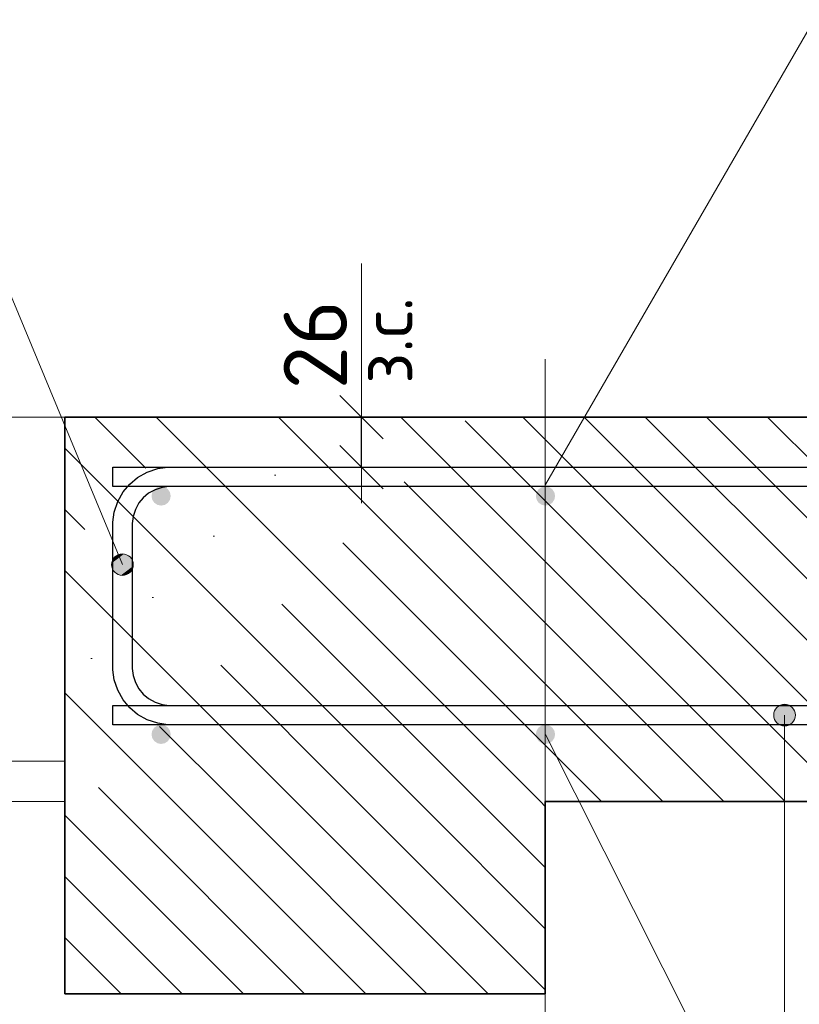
# Model space of a CAD drawing. Header units: metres. Extents: x -38 to 102, y -15 to 21.
# Tile 114 of 229: x 88.443 to 88.849, y -4.401 to -3.889. Entities that reach past the tile are written whole.
import ezdxf

# ---------------------------------------------------------------- set-up
doc = ezdxf.new("R2010")
doc.units = ezdxf.units.M
doc.header["$PDMODE"] = 65
doc.linetypes.add('______11', pattern=[0.5, 0.4, -0.05, 0, -0.05])
doc.linetypes.add('______5', pattern=[1.1, 0.8, -0.1, 0.1, -0.1])
for name, color, linetype, lineweight in [('XR$4$Арм. стержнями верхней зоны', 180, 'Continuous', 35), ('XR$4$Арм. стержнями нижней зоны', 180, 'Continuous', 35), ('XR$4$Арм.стержн. Арматура края', 96, 'Continuous', 35), ('XR$4$ВК__отв в полу 1-2 эт', 220, 'Continuous', 25), ('XR$4$Осевая линия (1)', 7, '______5', 13), ('XR$4$Размерная линия (1)', 7, 'Continuous', 13), ('XR$4$Размерная линия_ общее', 7, 'Continuous', 13), ('XR$6$Арм. стержнями верхней зоны', 180, 'Continuous', 35), ('XR$6$Арм. стержнями нижней зоны', 180, 'Continuous', 35), ('XR$6$Арм.стержн. Арматура края', 96, 'Continuous', 35), ('XR$6$ВК__отв в полу 1-2 эт', 220, 'Continuous', 25), ('XR$6$Осевая линия (1)', 7, '______5', 13), ('XR$6$Размерная линия (1)', 7, 'Continuous', 13), ('XR$6$Размерная линия_ общее', 7, 'Continuous', 13)]:
    doc.layers.add(name, color=color, linetype=linetype, lineweight=lineweight)
doc.styles.add('ISOCPEUR', font='txt')
doc.dimstyles.new('DIMSTYLE_11', dxfattribs={"dimtxt": 0.033, "dimasz": 0.0375, "dimexe": 0, "dimexo": 0, "dimgap": 0.0165, "dimtad": 2, "dimdec": 0, "dimlfac": 1000, "dimrnd": 1, "dimzin": 12, "dimdsep": 46, "dimtxsty": 'ISOCPEUR', "dimblk1": 'ALL_ML_STRICH', "dimblk2": 'ALL_ML_STRICH', "dimsah": 1, "dimcen": 0, "dimclrd": 7, "dimclre": 256, "dimclrt": 7, "dimadec": 0, "dimazin": 0, "dimtfac": 1, "dimtdec": 0, "dimtix": 1, "dimtmove": 2, "dimatfit": 3, "dimfxl": 0, "dimtvp": 1.2, "dimtzin": 0, "dimlwd": 0, "dimlwe": -3, "dimarcsym": 0})
doc.dimstyles.new('DIMSTYLE_24', dxfattribs={"dimtxt": 0.03, "dimasz": 0.03, "dimexe": 0, "dimexo": 0, "dimgap": 0.015, "dimtad": 2, "dimdec": 0, "dimlfac": 1000, "dimrnd": 5, "dimzin": 12, "dimdsep": 46, "dimtxsty": 'ISOCPEUR', "dimblk1": 'ALL_ML_STRICH', "dimblk2": 'ALL_ML_STRICH', "dimsah": 1, "dimcen": 0, "dimclrd": 7, "dimclre": 256, "dimclrt": 7, "dimadec": 0, "dimazin": 0, "dimtfac": 1, "dimtdec": 0, "dimtix": 1, "dimtmove": 2, "dimatfit": 3, "dimfxl": 0, "dimtzin": 0, "dimlwd": 0, "dimlwe": -3, "dimarcsym": 0})
pattern_1 = [(0, (0.45, 0.45), (0.225, 0.225), [0.225, -0.225]), (90, (0.45, 0.45), (-0.225, 0.225), [0.225, -0.225])]
pattern_2 = [(135, (0, 0), (-0.031819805, -0.031819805), [0.4, -0.05, 0, -0.05]), (135, (-0.01591, -0.01591), (-0.031819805, -0.031819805), [0.8, -0.1, 0.1, -0.1])]

# ---------------------------------------------------------------- blocks, each defined once
blk = doc.blocks.new('ALL_ML_STRICH')
at = {"color": 0, "linetype": 'ByBlock', "lineweight": -2}
for p, q in [((0, -0.5), (0, 0.5)), ((-0.3, -0.3), (0.3, 0.3)), ((-1, 0), (0.5, 0))]:
    blk.add_line(p, q, dxfattribs=at)
blk = doc.blocks.new('*D390')
at = {"layer": 'DEFPOINTS', "color": 7, "linetype": 'Continuous', "lineweight": 13, "transparency": 33554687}
for p in [(88.28635, -4.29585), (88.46635, -4.39585), (88.28635, -4.45873)]:
    blk.add_point(p, dxfattribs=at)
at = {"layer": 'XR$4$Размерная линия (1)', "color": 9, "linetype": 'Continuous', "lineweight": -2, "true_color": 0xc7c7c7, "transparency": 33554687}
for p, q in [((88.28635, -4.31585), (88.28635, -4.45873)), ((88.46635, -4.41585), (88.46635, -4.45873))]:
    blk.add_line(p, q, dxfattribs=at)
at = {"layer": 'XR$4$Размерная линия (1)', "color": 7, "linetype": 'Continuous', "lineweight": -2, "transparency": 33554687}
blk.add_line((88.28635, -4.45873), (88.46635, -4.45873), dxfattribs=at)
at = {"layer": 'XR$4$Размерная линия (1)', "color": 7, "linetype": 'Continuous', "lineweight": 13, "transparency": 33554687, "xscale": 0.03, "yscale": 0.03, "zscale": 0.03, "rotation": 180}
blk.add_blockref('ALL_ML_STRICH', (88.28635, -4.45873), dxfattribs=at)
at = {"layer": 'XR$4$Размерная линия (1)', "color": 7, "linetype": 'Continuous', "lineweight": 13, "transparency": 33554687, "xscale": 0.03, "yscale": 0.03, "zscale": 0.03}
blk.add_blockref('ALL_ML_STRICH', (88.46635, -4.45873), dxfattribs=at)
at = {"layer": 'XR$4$Размерная линия (1)', "color": 7, "linetype": 'Continuous', "lineweight": 13, "transparency": 33554687, "insert": (88.38085, -4.43373), "char_height": 0.03, "width": 0.09, "attachment_point": 5, "style": 'ISOCPEUR'}
blk.add_mtext('\\A1;{180}', dxfattribs=at)
blk = doc.blocks.new('*D391')
at = {"layer": 'DEFPOINTS', "color": 7, "linetype": 'Continuous', "lineweight": 13, "transparency": 33554687}
for p in [(88.46635, -4.39585), (88.71635, -4.39585), (88.46635, -4.45873)]:
    blk.add_point(p, dxfattribs=at)
at = {"layer": 'XR$4$Размерная линия (1)', "color": 9, "linetype": 'Continuous', "lineweight": -2, "true_color": 0xc7c7c7, "transparency": 33554687}
for p, q in [((88.46635, -4.41585), (88.46635, -4.45873)), ((88.71635, -4.41585), (88.71635, -4.45873))]:
    blk.add_line(p, q, dxfattribs=at)
at = {"layer": 'XR$4$Размерная линия (1)', "color": 7, "linetype": 'Continuous', "lineweight": -2, "transparency": 33554687}
blk.add_line((88.46635, -4.45873), (88.71635, -4.45873), dxfattribs=at)
at = {"layer": 'XR$4$Размерная линия (1)', "color": 7, "linetype": 'Continuous', "lineweight": 13, "transparency": 33554687, "xscale": 0.03, "yscale": 0.03, "zscale": 0.03, "rotation": 180}
blk.add_blockref('ALL_ML_STRICH', (88.46635, -4.45873), dxfattribs=at)
at = {"layer": 'XR$4$Размерная линия (1)', "color": 7, "linetype": 'Continuous', "lineweight": 13, "transparency": 33554687, "xscale": 0.03, "yscale": 0.03, "zscale": 0.03}
blk.add_blockref('ALL_ML_STRICH', (88.71635, -4.45873), dxfattribs=at)
at = {"layer": 'XR$4$Размерная линия (1)', "color": 7, "linetype": 'Continuous', "lineweight": 13, "transparency": 33554687, "insert": (88.59285, -4.43373), "char_height": 0.03, "width": 0.09, "attachment_point": 5, "style": 'ISOCPEUR'}
blk.add_mtext('\\A1;{250}', dxfattribs=at)
blk = doc.blocks.new('*D477')
at = {"layer": 'DEFPOINTS', "color": 7, "linetype": 'Continuous', "lineweight": 13, "transparency": 33554687}
for p in [(88.58074, -4.09585), (88.58074, -4.12185), (88.62072, -4.12185)]:
    blk.add_point(p, dxfattribs=at)
at = {"layer": 'XR$4$Размерная линия_ общее', "color": 253, "linetype": 'Continuous', "lineweight": -2, "true_color": 0xa0a0a0, "transparency": 33554687}
for p, q in [((88.60074, -4.09585), (88.62072, -4.09585)), ((88.60074, -4.12185), (88.62072, -4.12185))]:
    blk.add_line(p, q, dxfattribs=at)
at = {"layer": 'XR$4$Размерная линия_ общее', "color": 7, "linetype": 'Continuous', "lineweight": -2, "transparency": 33554687}
blk.add_line((88.62072, -4.12185), (88.62072, -4.09585), dxfattribs=at)
at = {"layer": 'XR$4$Размерная линия_ общее', "color": 7, "linetype": 'Continuous', "lineweight": 13, "transparency": 33554687, "xscale": 0.0375, "yscale": 0.0375, "zscale": 0.0375}
for p, rotation in [((88.62072, -4.09585), 90), ((88.62072, -4.12185), 270)]:
    blk.add_blockref('ALL_ML_STRICH', p, dxfattribs=dict(at, rotation=rotation))
at = {"layer": 'XR$4$Размерная линия_ общее', "color": 7, "linetype": 'Continuous', "lineweight": 13, "transparency": 33554687, "insert": (88.62026, -4.07849), "char_height": 0.027, "width": 0.00135, "attachment_point": 1, "rotation": 90, "line_spacing_factor": 0.60241, "style": 'ISOCPEUR'}
blk.add_mtext('з.с.', dxfattribs=at)
at = {"layer": 'XR$4$Размерная линия_ общее', "color": 7, "linetype": 'Continuous', "lineweight": 13, "transparency": 33554687, "insert": (88.59672, -4.05812), "char_height": 0.033, "width": 0.066, "attachment_point": 5, "rotation": 90, "style": 'ISOCPEUR'}
blk.add_mtext('\\A1;{26}', dxfattribs=at)
blk = doc.blocks.new('*D758')
at = {"layer": 'DEFPOINTS', "color": 7, "linetype": 'Continuous', "lineweight": 13, "transparency": 33554687}
for p in [(88.28635, -4.29585), (88.46635, -4.39585), (88.28635, -4.45873)]:
    blk.add_point(p, dxfattribs=at)
at = {"layer": 'XR$6$Размерная линия (1)', "color": 9, "linetype": 'Continuous', "lineweight": -2, "true_color": 0xc7c7c7, "transparency": 33554687}
for p, q in [((88.28635, -4.31585), (88.28635, -4.45873)), ((88.46635, -4.41585), (88.46635, -4.45873))]:
    blk.add_line(p, q, dxfattribs=at)
at = {"layer": 'XR$6$Размерная линия (1)', "color": 7, "linetype": 'Continuous', "lineweight": -2, "transparency": 33554687}
blk.add_line((88.28635, -4.45873), (88.46635, -4.45873), dxfattribs=at)
at = {"layer": 'XR$6$Размерная линия (1)', "color": 7, "linetype": 'Continuous', "lineweight": 13, "transparency": 33554687, "xscale": 0.03, "yscale": 0.03, "zscale": 0.03, "rotation": 180}
blk.add_blockref('ALL_ML_STRICH', (88.28635, -4.45873), dxfattribs=at)
at = {"layer": 'XR$6$Размерная линия (1)', "color": 7, "linetype": 'Continuous', "lineweight": 13, "transparency": 33554687, "xscale": 0.03, "yscale": 0.03, "zscale": 0.03}
blk.add_blockref('ALL_ML_STRICH', (88.46635, -4.45873), dxfattribs=at)
at = {"layer": 'XR$6$Размерная линия (1)', "color": 7, "linetype": 'Continuous', "lineweight": 13, "transparency": 33554687, "insert": (88.38085, -4.43373), "char_height": 0.03, "width": 0.09, "attachment_point": 5, "style": 'ISOCPEUR'}
blk.add_mtext('\\A1;{180}', dxfattribs=at)
blk = doc.blocks.new('*D759')
at = {"layer": 'DEFPOINTS', "color": 7, "linetype": 'Continuous', "lineweight": 13, "transparency": 33554687}
for p in [(88.46635, -4.39585), (88.71635, -4.39585), (88.46635, -4.45873)]:
    blk.add_point(p, dxfattribs=at)
at = {"layer": 'XR$6$Размерная линия (1)', "color": 9, "linetype": 'Continuous', "lineweight": -2, "true_color": 0xc7c7c7, "transparency": 33554687}
for p, q in [((88.46635, -4.41585), (88.46635, -4.45873)), ((88.71635, -4.41585), (88.71635, -4.45873))]:
    blk.add_line(p, q, dxfattribs=at)
at = {"layer": 'XR$6$Размерная линия (1)', "color": 7, "linetype": 'Continuous', "lineweight": -2, "transparency": 33554687}
blk.add_line((88.46635, -4.45873), (88.71635, -4.45873), dxfattribs=at)
at = {"layer": 'XR$6$Размерная линия (1)', "color": 7, "linetype": 'Continuous', "lineweight": 13, "transparency": 33554687, "xscale": 0.03, "yscale": 0.03, "zscale": 0.03, "rotation": 180}
blk.add_blockref('ALL_ML_STRICH', (88.46635, -4.45873), dxfattribs=at)
at = {"layer": 'XR$6$Размерная линия (1)', "color": 7, "linetype": 'Continuous', "lineweight": 13, "transparency": 33554687, "xscale": 0.03, "yscale": 0.03, "zscale": 0.03}
blk.add_blockref('ALL_ML_STRICH', (88.71635, -4.45873), dxfattribs=at)
at = {"layer": 'XR$6$Размерная линия (1)', "color": 7, "linetype": 'Continuous', "lineweight": 13, "transparency": 33554687, "insert": (88.59285, -4.43373), "char_height": 0.03, "width": 0.09, "attachment_point": 5, "style": 'ISOCPEUR'}
blk.add_mtext('\\A1;{250}', dxfattribs=at)
blk = doc.blocks.new('*D801')
at = {"layer": 'DEFPOINTS', "color": 7, "linetype": 'Continuous', "lineweight": 13, "transparency": 33554687}
for p in [(88.58074, -4.09585), (88.58074, -4.12185), (88.62072, -4.12185)]:
    blk.add_point(p, dxfattribs=at)
at = {"layer": 'XR$6$Размерная линия_ общее', "color": 253, "linetype": 'Continuous', "lineweight": -2, "true_color": 0xa0a0a0, "transparency": 33554687}
for p, q in [((88.60074, -4.09585), (88.62072, -4.09585)), ((88.60074, -4.12185), (88.62072, -4.12185))]:
    blk.add_line(p, q, dxfattribs=at)
at = {"layer": 'XR$6$Размерная линия_ общее', "color": 7, "linetype": 'Continuous', "lineweight": -2, "transparency": 33554687}
blk.add_line((88.62072, -4.12185), (88.62072, -4.09585), dxfattribs=at)
at = {"layer": 'XR$6$Размерная линия_ общее', "color": 7, "linetype": 'Continuous', "lineweight": 13, "transparency": 33554687, "xscale": 0.0375, "yscale": 0.0375, "zscale": 0.0375}
for p, rotation in [((88.62072, -4.09585), 90), ((88.62072, -4.12185), 270)]:
    blk.add_blockref('ALL_ML_STRICH', p, dxfattribs=dict(at, rotation=rotation))
at = {"layer": 'XR$6$Размерная линия_ общее', "color": 7, "linetype": 'Continuous', "lineweight": 13, "transparency": 33554687, "insert": (88.62026, -4.07849), "char_height": 0.027, "width": 0.00135, "attachment_point": 1, "rotation": 90, "line_spacing_factor": 0.60241, "style": 'ISOCPEUR'}
blk.add_mtext('з.с.', dxfattribs=at)
at = {"layer": 'XR$6$Размерная линия_ общее', "color": 7, "linetype": 'Continuous', "lineweight": 13, "transparency": 33554687, "insert": (88.59672, -4.05812), "char_height": 0.033, "width": 0.066, "attachment_point": 5, "rotation": 90, "style": 'ISOCPEUR'}
blk.add_mtext('\\A1;{26}', dxfattribs=at)

msp = doc.modelspace()

# ---------------------------------------------------------------- hatches: boundary and pattern name
at = {"linetype": 'Continuous', "lineweight": 13, "transparency": 33554687}
h = msp.add_hatch(dxfattribs=at)
h.set_pattern_fill('____', scale=0.225, style=0, pattern_type=2)
h.set_pattern_definition(pattern_1)
h.paths.add_polyline_path([(88.46635, -4.09585), (88.28635, -4.09585), (88.28635, -4.29585), (88.46635, -4.29585)], flags=0)
h = msp.add_hatch(dxfattribs=at)
h.set_pattern_fill('____', scale=0.225, style=0, pattern_type=2)
h.set_pattern_definition(pattern_1)
h.paths.add_polyline_path([(88.46635, -4.09585), (88.28635, -4.09585), (88.28635, -4.29585), (88.46635, -4.29585)], flags=0)
h = msp.add_hatch(dxfattribs=at)
h.set_pattern_fill('__________540', scale=0.015, style=0, pattern_type=2)
h.set_pattern_definition(pattern_2)
h.paths.add_polyline_path([(88.46635, -4.09585), (88.46635, -4.29585), (89.05475, -4.29585), (89.05475, -4.09585)], flags=0)
h = msp.add_hatch(dxfattribs=at)
h.set_pattern_fill('__________540', scale=0.015, style=0, pattern_type=2)
h.set_pattern_definition(pattern_2)
h.paths.add_polyline_path([(88.46635, -4.09585), (88.46635, -4.29585), (89.05475, -4.29585), (89.05475, -4.09585)], flags=0)
at = {"linetype": 'Continuous', "lineweight": 25, "transparency": 33554687}
h = msp.add_hatch(dxfattribs=at)
h.set_pattern_fill('__________540', scale=0.015, style=0, pattern_type=2)
h.set_pattern_definition(pattern_2)
h.paths.add_polyline_path([(88.71635, -4.29585), (88.46635, -4.29585), (88.46635, -4.39585), (88.71635, -4.39585)], flags=0)
h = msp.add_hatch(dxfattribs=at)
h.set_pattern_fill('__________540', scale=0.015, style=0, pattern_type=2)
h.set_pattern_definition(pattern_2)
h.paths.add_polyline_path([(88.71635, -4.29585), (88.46635, -4.29585), (88.46635, -4.39585), (88.71635, -4.39585)], flags=0)
at = {"layer": 'XR$4$Арм. стержнями верхней зоны', "linetype": 'Continuous', "lineweight": 50, "transparency": 33554687}
for points in [[(88.52147, -4.13685), (88.52109, -4.13493), (88.52001, -4.13331), (88.51839, -4.13223), (88.51647, -4.13185), (88.51456, -4.13223), (88.51294, -4.13331), (88.51186, -4.13493), (88.51147, -4.13685), (88.51186, -4.13876), (88.51294, -4.14038), (88.51456, -4.14147), (88.51647, -4.14185), (88.51839, -4.14147), (88.52001, -4.14038), (88.52109, -4.13876)], [(88.72147, -4.13685), (88.72109, -4.13493), (88.72001, -4.13331), (88.71839, -4.13223), (88.71647, -4.13185), (88.71456, -4.13223), (88.71294, -4.13331), (88.71186, -4.13493), (88.71147, -4.13685), (88.71186, -4.13876), (88.71294, -4.14038), (88.71456, -4.14147), (88.71647, -4.14185), (88.71839, -4.14147), (88.72001, -4.14038), (88.72109, -4.13876)]]:
    msp.add_hatch(color=4, dxfattribs=at).paths.add_polyline_path(points)
at = {"layer": 'XR$4$Арм. стержнями нижней зоны', "linetype": 'Continuous', "lineweight": 13, "transparency": 33554687}
for points in [[(88.83606, -4.24803), (88.84573, -4.24803), (88.84371, -4.24601)], [(88.83606, -4.24803), (88.84371, -4.24601), (88.83808, -4.24601)], [(88.83808, -4.24601), (88.84371, -4.24601), (88.84089, -4.24522)], [(88.83527, -4.25085), (88.84652, -4.25085), (88.84573, -4.24803)], [(88.83527, -4.25085), (88.84573, -4.24803), (88.83606, -4.24803)], [(88.83606, -4.25366), (88.84652, -4.25085), (88.83527, -4.25085)], [(88.83606, -4.25366), (88.84573, -4.25366), (88.84652, -4.25085)], [(88.83808, -4.25568), (88.84573, -4.25366), (88.83606, -4.25366)], [(88.83808, -4.25568), (88.84371, -4.25568), (88.84573, -4.25366)], [(88.84371, -4.25568), (88.83808, -4.25568), (88.84089, -4.25647)]]:
    msp.add_hatch(color=7, dxfattribs=at).paths.add_polyline_path(points)
at = {"layer": 'XR$4$Арм. стержнями нижней зоны', "linetype": 'Continuous', "lineweight": 50, "transparency": 33554687}
for points in [[(88.52147, -4.26085), (88.52109, -4.25893), (88.52001, -4.25731), (88.51839, -4.25623), (88.51647, -4.25585), (88.51456, -4.25623), (88.51294, -4.25731), (88.51186, -4.25893), (88.51147, -4.26085), (88.51186, -4.26276), (88.51294, -4.26438), (88.51456, -4.26547), (88.51647, -4.26585), (88.51839, -4.26547), (88.52001, -4.26438), (88.52109, -4.26276)], [(88.72147, -4.26085), (88.72109, -4.25893), (88.72001, -4.25731), (88.71839, -4.25623), (88.71647, -4.25585), (88.71456, -4.25623), (88.71294, -4.25731), (88.71186, -4.25893), (88.71147, -4.26085), (88.71186, -4.26276), (88.71294, -4.26438), (88.71456, -4.26547), (88.71647, -4.26585), (88.71839, -4.26547), (88.72001, -4.26438), (88.72109, -4.26276)]]:
    msp.add_hatch(color=4, dxfattribs=at).paths.add_polyline_path(points)
at = {"layer": 'XR$4$Арм.стержн. Арматура края', "linetype": 'Continuous', "lineweight": 13, "transparency": 33554687}
for points in [[(88.4971, -4.16701), (88.4919, -4.16917), (88.49081, -4.17181)], [(88.4971, -4.16701), (88.49081, -4.17181), (88.49974, -4.1681)], [(88.49974, -4.1681), (88.49081, -4.17181), (88.49116, -4.17471)], [(88.49974, -4.1681), (88.49116, -4.17471), (88.50155, -4.1704)], [(88.4919, -4.16917), (88.4971, -4.16701), (88.4942, -4.16736)], [(88.50155, -4.1704), (88.49116, -4.17471), (88.49296, -4.17701)], [(88.50155, -4.1704), (88.49296, -4.17701), (88.5019, -4.1733)], [(88.5019, -4.1733), (88.49296, -4.17701), (88.49561, -4.1781)], [(88.5019, -4.1733), (88.49561, -4.1781), (88.5008, -4.17595)], [(88.5008, -4.17595), (88.49561, -4.1781), (88.49851, -4.17775)]]:
    msp.add_hatch(color=7, dxfattribs=at).paths.add_polyline_path(points)
at = {"layer": 'XR$6$Арм. стержнями верхней зоны', "linetype": 'Continuous', "lineweight": 50, "transparency": 33554687}
for points in [[(88.52147, -4.13685), (88.52109, -4.13493), (88.52001, -4.13331), (88.51839, -4.13223), (88.51647, -4.13185), (88.51456, -4.13223), (88.51294, -4.13331), (88.51186, -4.13493), (88.51147, -4.13685), (88.51186, -4.13876), (88.51294, -4.14038), (88.51456, -4.14147), (88.51647, -4.14185), (88.51839, -4.14147), (88.52001, -4.14038), (88.52109, -4.13876)], [(88.72147, -4.13685), (88.72109, -4.13493), (88.72001, -4.13331), (88.71839, -4.13223), (88.71647, -4.13185), (88.71456, -4.13223), (88.71294, -4.13331), (88.71186, -4.13493), (88.71147, -4.13685), (88.71186, -4.13876), (88.71294, -4.14038), (88.71456, -4.14147), (88.71647, -4.14185), (88.71839, -4.14147), (88.72001, -4.14038), (88.72109, -4.13876)]]:
    msp.add_hatch(color=4, dxfattribs=at).paths.add_polyline_path(points)
at = {"layer": 'XR$6$Арм. стержнями нижней зоны', "linetype": 'Continuous', "lineweight": 13, "transparency": 33554687}
for points in [[(88.83606, -4.24803), (88.84573, -4.24803), (88.84371, -4.24601)], [(88.83606, -4.24803), (88.84371, -4.24601), (88.83808, -4.24601)], [(88.83808, -4.24601), (88.84371, -4.24601), (88.84089, -4.24522)], [(88.83527, -4.25085), (88.84652, -4.25085), (88.84573, -4.24803)], [(88.83527, -4.25085), (88.84573, -4.24803), (88.83606, -4.24803)], [(88.83606, -4.25366), (88.84652, -4.25085), (88.83527, -4.25085)], [(88.83606, -4.25366), (88.84573, -4.25366), (88.84652, -4.25085)], [(88.83808, -4.25568), (88.84573, -4.25366), (88.83606, -4.25366)], [(88.83808, -4.25568), (88.84371, -4.25568), (88.84573, -4.25366)], [(88.84371, -4.25568), (88.83808, -4.25568), (88.84089, -4.25647)]]:
    msp.add_hatch(color=7, dxfattribs=at).paths.add_polyline_path(points)
at = {"layer": 'XR$6$Арм. стержнями нижней зоны', "linetype": 'Continuous', "lineweight": 50, "transparency": 33554687}
for points in [[(88.52147, -4.26085), (88.52109, -4.25893), (88.52001, -4.25731), (88.51839, -4.25623), (88.51647, -4.25585), (88.51456, -4.25623), (88.51294, -4.25731), (88.51186, -4.25893), (88.51147, -4.26085), (88.51186, -4.26276), (88.51294, -4.26438), (88.51456, -4.26547), (88.51647, -4.26585), (88.51839, -4.26547), (88.52001, -4.26438), (88.52109, -4.26276)], [(88.72147, -4.26085), (88.72109, -4.25893), (88.72001, -4.25731), (88.71839, -4.25623), (88.71647, -4.25585), (88.71456, -4.25623), (88.71294, -4.25731), (88.71186, -4.25893), (88.71147, -4.26085), (88.71186, -4.26276), (88.71294, -4.26438), (88.71456, -4.26547), (88.71647, -4.26585), (88.71839, -4.26547), (88.72001, -4.26438), (88.72109, -4.26276)]]:
    msp.add_hatch(color=4, dxfattribs=at).paths.add_polyline_path(points)
at = {"layer": 'XR$6$Арм.стержн. Арматура края', "linetype": 'Continuous', "lineweight": 13, "transparency": 33554687}
for points in [[(88.4971, -4.16701), (88.4919, -4.16917), (88.49081, -4.17181)], [(88.4971, -4.16701), (88.49081, -4.17181), (88.49974, -4.1681)], [(88.49974, -4.1681), (88.49081, -4.17181), (88.49116, -4.17471)], [(88.49974, -4.1681), (88.49116, -4.17471), (88.50155, -4.1704)], [(88.4919, -4.16917), (88.4971, -4.16701), (88.4942, -4.16736)], [(88.50155, -4.1704), (88.49116, -4.17471), (88.49296, -4.17701)], [(88.50155, -4.1704), (88.49296, -4.17701), (88.5019, -4.1733)], [(88.5019, -4.1733), (88.49296, -4.17701), (88.49561, -4.1781)], [(88.5019, -4.1733), (88.49561, -4.1781), (88.5008, -4.17595)], [(88.5008, -4.17595), (88.49561, -4.1781), (88.49851, -4.17775)]]:
    msp.add_hatch(color=7, dxfattribs=at).paths.add_polyline_path(points)

# ---------------------------------------------------------------- linework, layer by layer
at = {"color": 7, "linetype": 'Continuous', "lineweight": 13, "transparency": 33554687}
msp.add_line((88.62072, -4.09585), (88.62072, -4.01585), dxfattribs=at)
msp.add_line((88.62072, -4.09585), (88.62072, -4.01585), dxfattribs=at)
at = {"color": 7, "linetype": 'Continuous', "lineweight": 35, "transparency": 33554687}
for p, q in [((88.46635, -4.09585), (88.46635, -4.29585)), ((89.05475, -4.09585), (88.46635, -4.09585)), ((88.46635, -4.09585), (88.46635, -4.29585)), ((89.05475, -4.09585), (88.46635, -4.09585)), ((88.46635, -4.29585), (88.46635, -4.39585)), ((88.46635, -4.29585), (88.46635, -4.39585)), ((88.71635, -4.29585), (89.05475, -4.29585)), ((88.71635, -4.39585), (88.71635, -4.29585)), ((88.71635, -4.29585), (89.05475, -4.29585)), ((88.71635, -4.39585), (88.71635, -4.29585)), ((88.46635, -4.39585), (88.71635, -4.39585)), ((88.46635, -4.39585), (88.71635, -4.39585))]:
    msp.add_line(p, q, dxfattribs=at)
at = {"color": 7, "linetype": 'Continuous', "lineweight": 13, "transparency": 33554687}
msp.add_lwpolyline([(88.46635, -4.09585), (88.28635, -4.09585), (88.28635, -4.29585), (88.46635, -4.29585), (88.46635, -4.09585)], close=True, dxfattribs=at)
msp.add_lwpolyline([(88.46635, -4.09585), (88.28635, -4.09585), (88.28635, -4.29585), (88.46635, -4.29585), (88.46635, -4.09585)], close=True, dxfattribs=at)
at = {"layer": 'XR$4$Арм. стержнями верхней зоны', "color": 4, "linetype": 'Continuous', "lineweight": 25, "transparency": 33554687}
msp.add_lwpolyline([(88.49135, -4.12185), (89.05975, -4.12185), (89.05975, -4.13185), (88.49135, -4.13185), (88.49135, -4.12185)], dxfattribs=at)
at = {"layer": 'XR$4$Арм. стержнями нижней зоны', "color": 7, "linetype": 'Continuous', "lineweight": 13, "transparency": 33554687}
for p, q in [((88.84089, -4.24522), (88.84089, -4.24522)), ((88.83527, -4.25085), (88.83527, -4.25085)), ((88.84089, -4.50814), (88.84089, -4.25085)), ((88.84652, -4.25085), (88.84652, -4.25085)), ((88.84089, -4.25647), (88.84089, -4.25647))]:
    msp.add_line(p, q, dxfattribs=at)
at = {"layer": 'XR$4$Арм. стержнями нижней зоны', "color": 4, "linetype": 'Continuous', "lineweight": 25, "transparency": 33554687}
msp.add_lwpolyline([(88.49135, -4.24585), (89.05975, -4.24585), (89.05975, -4.25585), (88.49135, -4.25585), (88.49135, -4.24585)], dxfattribs=at)
at = {"layer": 'XR$4$Арм. стержнями нижней зоны', "color": 7, "linetype": 'Continuous', "lineweight": 13, "transparency": 33554687}
msp.add_circle((88.84089, -4.25085), 0.00563, dxfattribs=at)
at = {"layer": 'XR$4$Арм.стержн. Арматура края', "color": 7, "linetype": 'Continuous', "lineweight": 13, "transparency": 33554687}
for p, q in [((88.40342, -3.94864), (88.49635, -4.17256)), ((88.4942, -4.16736), (88.4942, -4.16736)), ((88.49116, -4.17471), (88.49116, -4.17471)), ((88.50155, -4.1704), (88.50155, -4.1704)), ((88.49851, -4.17775), (88.49851, -4.17775))]:
    msp.add_line(p, q, dxfattribs=at)
at = {"layer": 'XR$4$Арм.стержн. Арматура края', "color": 4, "linetype": 'Continuous', "lineweight": 25, "transparency": 33554687}
for points in [[(88.99135, -4.25585), (88.51992, -4.25585), (88.5147, -4.25512), (88.50926, -4.25333), (88.50425, -4.25052), (88.50013, -4.24707), (88.49668, -4.24295), (88.49387, -4.23794), (88.49208, -4.2325), (88.49135, -4.22728), (88.49135, -4.15041), (88.49208, -4.1452), (88.49387, -4.13976), (88.49668, -4.13475), (88.50013, -4.13062), (88.50425, -4.12717), (88.50926, -4.12437), (88.5147, -4.12257), (88.51992, -4.12185), (88.99135, -4.12185)], [(88.99135, -4.13185), (88.52061, -4.13185), (88.51697, -4.13235), (88.51331, -4.13356), (88.50995, -4.13544), (88.50722, -4.13772), (88.50495, -4.14044), (88.50307, -4.1438), (88.50186, -4.14747), (88.50135, -4.1511), (88.50135, -4.22659), (88.50186, -4.23022), (88.50307, -4.23389), (88.50495, -4.23725), (88.50722, -4.23997), (88.50995, -4.24225), (88.51331, -4.24413), (88.51697, -4.24534), (88.52061, -4.24585), (88.99135, -4.24585)]]:
    msp.add_lwpolyline(points, dxfattribs=at)
at = {"layer": 'XR$4$Арм.стержн. Арматура края', "color": 7, "linetype": 'Continuous', "lineweight": 13, "transparency": 33554687}
msp.add_circle((88.49635, -4.17256), 0.00563, dxfattribs=at)
at = {"layer": 'XR$4$ВК__отв в полу 1-2 эт', "color": 7, "linetype": 'Continuous', "lineweight": 13, "transparency": 33554687}
for p, q in [((88.71647, -4.13085), (88.85622, -3.88904)), ((88.71647, -4.26085), (88.84089, -4.50814))]:
    msp.add_line(p, q, dxfattribs=at)
at = {"layer": 'XR$4$Осевая линия (1)', "color": 253, "linetype": '______11', "lineweight": 13, "true_color": 0xa0a0a0, "transparency": 33554687}
msp.add_line((88.71635, -4.06574), (88.71635, -4.59887), dxfattribs=at)
at = {"layer": 'XR$6$Арм. стержнями верхней зоны', "color": 4, "linetype": 'Continuous', "lineweight": 25, "transparency": 33554687}
msp.add_lwpolyline([(88.49135, -4.12185), (89.05975, -4.12185), (89.05975, -4.13185), (88.49135, -4.13185), (88.49135, -4.12185)], dxfattribs=at)
at = {"layer": 'XR$6$Арм. стержнями нижней зоны', "color": 7, "linetype": 'Continuous', "lineweight": 13, "transparency": 33554687}
for p, q in [((88.84089, -4.24522), (88.84089, -4.24522)), ((88.83527, -4.25085), (88.83527, -4.25085)), ((88.84089, -4.50814), (88.84089, -4.25085)), ((88.84652, -4.25085), (88.84652, -4.25085)), ((88.84089, -4.25647), (88.84089, -4.25647))]:
    msp.add_line(p, q, dxfattribs=at)
at = {"layer": 'XR$6$Арм. стержнями нижней зоны', "color": 4, "linetype": 'Continuous', "lineweight": 25, "transparency": 33554687}
msp.add_lwpolyline([(88.49135, -4.24585), (89.05975, -4.24585), (89.05975, -4.25585), (88.49135, -4.25585), (88.49135, -4.24585)], dxfattribs=at)
at = {"layer": 'XR$6$Арм. стержнями нижней зоны', "color": 7, "linetype": 'Continuous', "lineweight": 13, "transparency": 33554687}
msp.add_circle((88.84089, -4.25085), 0.00563, dxfattribs=at)
at = {"layer": 'XR$6$Арм.стержн. Арматура края', "color": 7, "linetype": 'Continuous', "lineweight": 13, "transparency": 33554687}
for p, q in [((88.40342, -3.94864), (88.49635, -4.17256)), ((88.4942, -4.16736), (88.4942, -4.16736)), ((88.49116, -4.17471), (88.49116, -4.17471)), ((88.50155, -4.1704), (88.50155, -4.1704)), ((88.49851, -4.17775), (88.49851, -4.17775))]:
    msp.add_line(p, q, dxfattribs=at)
at = {"layer": 'XR$6$Арм.стержн. Арматура края', "color": 4, "linetype": 'Continuous', "lineweight": 25, "transparency": 33554687}
for points in [[(88.99135, -4.25585), (88.51992, -4.25585), (88.5147, -4.25512), (88.50926, -4.25333), (88.50425, -4.25052), (88.50013, -4.24707), (88.49668, -4.24295), (88.49387, -4.23794), (88.49208, -4.2325), (88.49135, -4.22728), (88.49135, -4.15041), (88.49208, -4.1452), (88.49387, -4.13976), (88.49668, -4.13475), (88.50013, -4.13062), (88.50425, -4.12717), (88.50926, -4.12437), (88.5147, -4.12257), (88.51992, -4.12185), (88.99135, -4.12185)], [(88.99135, -4.13185), (88.52061, -4.13185), (88.51697, -4.13235), (88.51331, -4.13356), (88.50995, -4.13544), (88.50722, -4.13772), (88.50495, -4.14044), (88.50307, -4.1438), (88.50186, -4.14747), (88.50135, -4.1511), (88.50135, -4.22659), (88.50186, -4.23022), (88.50307, -4.23389), (88.50495, -4.23725), (88.50722, -4.23997), (88.50995, -4.24225), (88.51331, -4.24413), (88.51697, -4.24534), (88.52061, -4.24585), (88.99135, -4.24585)]]:
    msp.add_lwpolyline(points, dxfattribs=at)
at = {"layer": 'XR$6$Арм.стержн. Арматура края', "color": 7, "linetype": 'Continuous', "lineweight": 13, "transparency": 33554687}
msp.add_circle((88.49635, -4.17256), 0.00563, dxfattribs=at)
at = {"layer": 'XR$6$ВК__отв в полу 1-2 эт', "color": 7, "linetype": 'Continuous', "lineweight": 13, "transparency": 33554687}
for p, q in [((88.71647, -4.13085), (88.85622, -3.88904)), ((88.71647, -4.26085), (88.84089, -4.50814))]:
    msp.add_line(p, q, dxfattribs=at)
at = {"layer": 'XR$6$Осевая линия (1)', "color": 253, "linetype": '______11', "lineweight": 13, "true_color": 0xa0a0a0, "transparency": 33554687}
msp.add_line((88.71635, -4.06574), (88.71635, -4.59887), dxfattribs=at)

# ---------------------------------------------------------------- dimensions: what is measured, and where the dimension line sits
at = {"layer": 'XR$4$Размерная линия (1)', "color": 7, "linetype": 'Continuous', "lineweight": 13, "transparency": 33554687}
for base, p1, p2, picture, middle in [((88.46635, -4.45873), (88.28635, -4.31585), (88.46635, -4.41585), '*D390', (88.38085, -4.43373)), ((88.71635, -4.45873), (88.46635, -4.41585), (88.71635, -4.41585), '*D391', (88.59285, -4.43373))]:
    dim = msp.add_linear_dim(base=base, p1=p1, p2=p2, dimstyle='DIMSTYLE_24', override={"dimpost": '<>', "dimclrd": 7, "dimclre": 9, "dimclrt": 7, "dimlwd": 0, "dimlwe": 65533}, dxfattribs=at)
    dim.commit()
    dim.dimension.update_dxf_attribs({"geometry": picture, "text_midpoint": middle, "dimtype": 160})
at = {"layer": 'XR$4$Размерная линия_ общее', "color": 7, "linetype": 'Continuous', "lineweight": 13, "transparency": 33554687}
dim = msp.add_linear_dim(base=(88.62072, -4.09585), p1=(88.60074, -4.12185), p2=(88.60074, -4.09585), angle=90, text='<>\\Xз.с.', dimstyle='DIMSTYLE_11', override={"dimpost": '<>', "dimclrd": 7, "dimclre": 253, "dimclrt": 7, "dimlwd": 0, "dimlwe": 65533}, dxfattribs=at)
dim.commit()
dim.dimension.update_dxf_attribs({"geometry": '*D477', "text_midpoint": (88.59672, -4.05812), "dimtype": 160})
at = {"layer": 'XR$6$Размерная линия (1)', "color": 7, "linetype": 'Continuous', "lineweight": 13, "transparency": 33554687}
for base, p1, p2, picture, middle in [((88.46635, -4.45873), (88.28635, -4.31585), (88.46635, -4.41585), '*D758', (88.38085, -4.43373)), ((88.71635, -4.45873), (88.46635, -4.41585), (88.71635, -4.41585), '*D759', (88.59285, -4.43373))]:
    dim = msp.add_linear_dim(base=base, p1=p1, p2=p2, dimstyle='DIMSTYLE_24', override={"dimpost": '<>', "dimclrd": 7, "dimclre": 9, "dimclrt": 7, "dimlwd": 0, "dimlwe": 65533}, dxfattribs=at)
    dim.commit()
    dim.dimension.update_dxf_attribs({"geometry": picture, "text_midpoint": middle, "dimtype": 160})
at = {"layer": 'XR$6$Размерная линия_ общее', "color": 7, "linetype": 'Continuous', "lineweight": 13, "transparency": 33554687}
dim = msp.add_linear_dim(base=(88.62072, -4.09585), p1=(88.60074, -4.12185), p2=(88.60074, -4.09585), angle=90, text='<>\\Xз.с.', dimstyle='DIMSTYLE_11', override={"dimpost": '<>', "dimclrd": 7, "dimclre": 253, "dimclrt": 7, "dimlwd": 0, "dimlwe": 65533}, dxfattribs=at)
dim.commit()
dim.dimension.update_dxf_attribs({"geometry": '*D801', "text_midpoint": (88.59672, -4.05812), "dimtype": 160})

doc.saveas('drawing.dxf')
